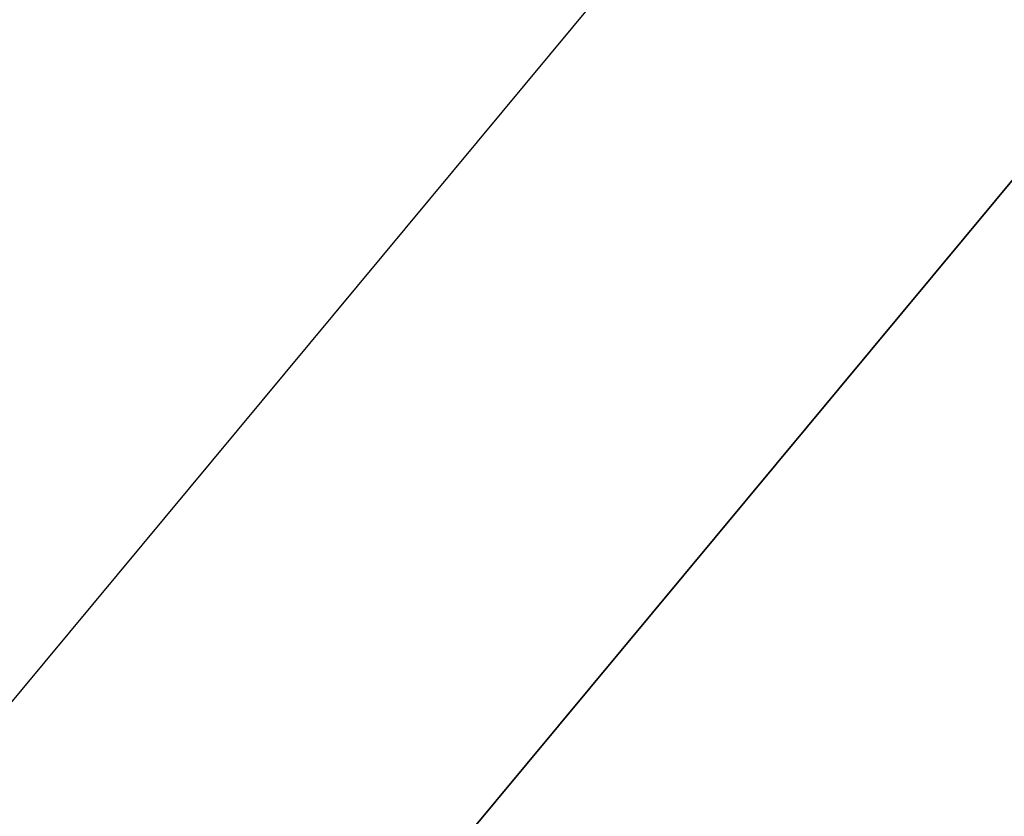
# Model space of a CAD drawing. Header units: millimetres. Extents: x -225 to 225, y 20 to 511.
# Tile 167 of 256: x -195.057 to -194.726, y 41 to 41.268. Entities that reach past the tile are written whole.
import ezdxf

# ---------------------------------------------------------------- set-up
doc = ezdxf.new("R2010")
doc.units = ezdxf.units.MM
doc.layers.add('SISTA 05_tapissée', color=7, linetype='Continuous', true_color=0xffffff)

msp = doc.modelspace()

# ---------------------------------------------------------------- linework, layer by layer
at = {"layer": 'SISTA 05_tapissée', "color": 7, "true_color": 0xffffff}
for p, q in [((-196.27919, 39.34138, 640.49809), (-183.59636, 54.60378, 640.49809)), ((-196.27917, 39.34141, 640.50755), (-183.60844, 54.58925, 640.50755)), ((-197.45318, 38.15776, 654.85355), (-194.48288, 41.73218, 654.85355)), ((-194.37025, 41.63859, 654.5), (-197.34054, 38.06416, 654.5)), ((-197.34054, 38.06416, 654.5), (-194.42474, 41.57301, 654.5))]:
    msp.add_line(p, q, dxfattribs=at)

doc.saveas('drawing.dxf')
